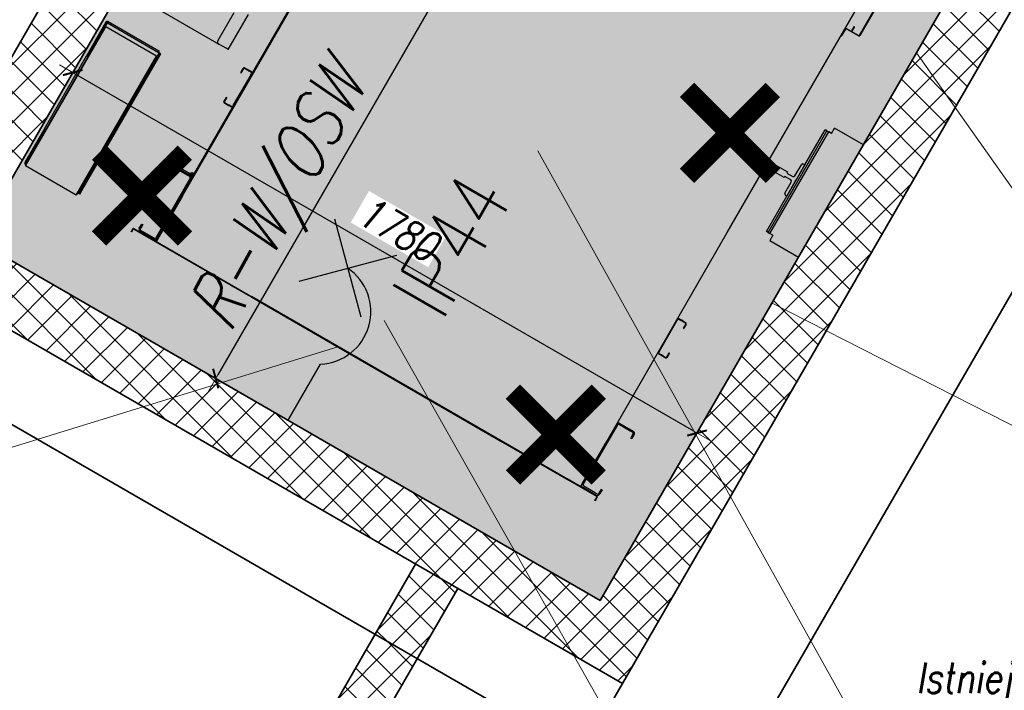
# Model space of a CAD drawing. Header units: millimetres. Extents: x 558 to 31258, y -5755 to 11028.
# Tile 111 of 144: x 23210 to 23453, y 8591 to 8757. Entities that reach past the tile are written whole.
import ezdxf
from ezdxf import colors
from ezdxf.entities.mleader import LeaderData, LeaderLine
from ezdxf.enums import TextEntityAlignment as Align
from ezdxf.math import Vec2, Vec3

# ---------------------------------------------------------------- set-up
doc = ezdxf.new("R2010")
doc.units = ezdxf.units.MM
doc.layers.get('0').update_dxf_attribs({"color": 252})
doc.layers.get('Defpoints').update_dxf_attribs({"color": 252})
for name, color, linetype in [('FBThlon- Ośw. podstawowe', 5, 'Continuous'), ('FBThlon- Trasy elek.', 84, 'Continuous'), ('K_Dzwig', 252, 'Continuous')]:
    doc.layers.add(name, color=color, linetype=linetype)
for name, color, linetype, lineweight in [('K_Grube', 252, 'Continuous', 35), ('K_Kreskowanie', 252, 'Continuous', 5), ('K_Opis_zmienny', 252, 'Continuous', 13), ('K_Wyburzenia', 252, 'Continuous', 5), ('K_Wymiarowanie', 252, 'Continuous', 13)]:
    doc.layers.add(name, color=color, linetype=linetype, lineweight=lineweight)
doc.styles.add('FBThlon - legenda', font='simplex.shx', dxfattribs={"width": 0.8})
doc.styles.add('FBThlon - uziom opis', font='romans.shx', dxfattribs={"width": 0.8, "oblique": 15})
doc.styles.add('ROMANSpochyły', font='romans.shx', dxfattribs={"width": 0.8, "oblique": 15})
doc.styles.add('Zwykły 50', font='romans.shx', dxfattribs={"width": 0.8, "oblique": 10, "height": 7.5})
doc.dimstyles.new('Skala_50', dxfattribs={"dimtxt": 7.5, "dimasz": 1, "dimexe": 1.25, "dimexo": 0.625, "dimgap": 3, "dimtad": 1, "dimdec": 1, "dimlfac": 10, "dimrnd": 0.5, "dimdsep": 46, "dimtxsty": 'Zwykły 50', "dimblk": 'Wymiar', "dimcen": 2.5, "dimse1": 1, "dimse2": 1, "dimazin": 0, "dimtfac": 1, "dimtdec": 1, "dimtix": 1, "dimtmove": 0, "dimatfit": 3, "dimfxl": 0, "dimarcsym": 0})

# ---------------------------------------------------------------- blocks, each defined once
blk = doc.blocks.new('Wymiar')
for p, q in [((0, -5), (0, 5)), ((-3.75, 0), (3.75, 0))]:
    blk.add_line(p, q)
at = {"const_width": 0.5}
blk.add_lwpolyline([(-1.77, -1.77), (1.77, 1.77)], dxfattribs=at)
blk = doc.blocks.new('*D656')
at = {"layer": 'Defpoints', "color": 0}
for p in [(23229.39, 8755.41), (23383.55, 8666.41), (23376.83, 8654.78)]:
    blk.add_point(p, dxfattribs=at)
at = {"layer": 'K_Wymiarowanie', "color": 0, "lineweight": -2, "ltscale": 5}
blk.add_line((23223.55, 8743.28), (23375.97, 8655.28), dxfattribs=at)
at = {"layer": 'K_Wymiarowanie', "color": 0, "linetype": 'ByBlock', "lineweight": -2}
for p, rotation in [((23222.68, 8743.78), 150.0000000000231), ((23376.83, 8654.78), 330.0000000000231)]:
    blk.add_blockref('Wymiar', p, dxfattribs=dict(at, rotation=rotation))
at = {"layer": 'K_Wymiarowanie', "color": 0, "ltscale": 5, "insert": (23303.13, 8705.13), "char_height": 7.5, "attachment_point": 5, "rotation": 330, "style": 'Zwykły 50', "bg_fill": 3, "box_fill_scale": 1.1, "bg_fill_color": 256, "bg_fill_true_color": 13158600, "bg_fill_transparency": 0}
blk.add_mtext('1780', dxfattribs=at)
blk = doc.blocks.new('*D657')
at = {"layer": 'Defpoints', "color": 0}
for p in [(23338.61, 8889.58), (23222.61, 8688.66), (23257.98, 8668.23)]:
    blk.add_point(p, dxfattribs=at)
at = {"layer": 'K_Wymiarowanie', "color": 0, "lineweight": -2, "ltscale": 5}
blk.add_line((23373.48, 8868.29), (23258.48, 8669.1), dxfattribs=at)
at = {"layer": 'K_Wymiarowanie', "color": 0, "linetype": 'ByBlock', "lineweight": -2}
for p, rotation in [((23373.98, 8869.15), 59.99999999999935), ((23257.98, 8668.23), 239.9999999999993)]:
    blk.add_blockref('Wymiar', p, dxfattribs=dict(at, rotation=rotation))
at = {"layer": 'K_Wymiarowanie', "color": 0, "ltscale": 5, "insert": (23310.14, 8772.07), "char_height": 7.5, "attachment_point": 5, "rotation": 60, "style": 'Zwykły 50', "bg_fill": 3, "box_fill_scale": 1.1, "bg_fill_color": 256, "bg_fill_true_color": 13158600, "bg_fill_transparency": 0}
blk.add_mtext('2320', dxfattribs=at)
blk = doc.blocks.new('kabina')
at = {"layer": 'K_Dzwig'}
for p, q in [((17788.31, -7356.88), (17788.31, -7159.85)), ((17909.31, -7252.7), (17909.31, -7172.01)), ((17913.19, -7206.87), (17913.19, -7225.99)), ((17913.31, -7206.87), (17913.31, -7225.99)), ((17910.99, -7224.73), (17910.99, -7224.83)), ((17910.99, -7224.73), (17911.11, -7224.73)), ((17910.99, -7224.83), (17911.11, -7224.83)), ((17910.99, -7224.83), (17910.99, -7225.99)), ((17911.11, -7225.99), (17910.99, -7225.99)), ((17911.11, -7224.83), (17911.11, -7224.73)), ((17911.11, -7225.99), (17911.11, -7224.83)), ((17913.31, -7225.99), (17913.19, -7225.99)), ((17909.31, -7226.35), (17909.43, -7226.35)), ((17909.43, -7228.11), (17909.31, -7228.11)), ((17909.31, -7228.41), (17909.43, -7228.41)), ((17909.43, -7226.35), (17909.43, -7228.11)), ((17909.43, -7228.41), (17909.43, -7228.11)), ((17909.55, -7226.23), (17909.55, -7226.11)), ((17913.07, -7226.11), (17909.55, -7226.11)), ((17913.07, -7226.23), (17909.55, -7226.23)), ((17913.07, -7226.11), (17913.07, -7226.23)), ((17927.57, -7248.91), (17919.36, -7248.91)), ((17919.36, -7250.41), (17919.36, -7248.91)), ((17909.31, -7284.47), (17909.31, -7252.7)), ((17917.56, -7260.41), (17917.56, -7250.41)), ((17918.06, -7250.41), (17917.56, -7250.41)), ((17918.06, -7279.41), (17918.06, -7250.41)), ((17918.06, -7250.41), (17918.56, -7250.41)), ((17918.56, -7279.41), (17918.56, -7250.41)), ((17919.36, -7250.41), (17918.56, -7250.41)), ((17788.01, -7254.61), (17788.01, -7356.88)), ((17916.76, -7263.96), (17916.76, -7260.81)), ((17917.16, -7260.41), (17917.53, -7260.41)), ((17917.53, -7260.41), (17917.53, -7260.38)), ((17917.56, -7260.38), (17917.53, -7260.38)), ((17917.53, -7264.53), (17917.53, -7260.41)), ((17917.53, -7260.41), (17917.56, -7260.41)), ((17917.56, -7260.41), (17917.56, -7269.31)), ((17911.36, -7264.06), (17914.7, -7264.06)), ((17911.36, -7264.53), (17911.36, -7264.06)), ((17911.36, -7265.17), (17911.36, -7264.53)), ((17914.7, -7264.06), (17914.7, -7264.36)), ((17914.7, -7264.36), (17916.36, -7264.36)), ((17917.53, -7265.17), (17917.53, -7264.53)), ((17911.36, -7265.66), (17911.36, -7265.17)), ((17914.7, -7265.66), (17911.36, -7265.66)), ((17914.7, -7265.36), (17914.7, -7265.66)), ((17916.36, -7265.36), (17914.7, -7265.36)), ((17916.76, -7268.91), (17916.76, -7265.76)), ((17917.53, -7269.31), (17917.53, -7265.17)), ((17917.53, -7269.31), (17917.16, -7269.31)), ((17917.53, -7269.38), (17917.53, -7269.31)), ((17917.53, -7269.31), (17917.56, -7269.31)), ((17917.56, -7269.38), (17917.53, -7269.38)), ((17917.56, -7279.41), (17917.56, -7269.31)), ((17918.06, -7279.41), (17917.56, -7279.41)), ((17918.06, -7279.41), (17918.56, -7279.41)), ((17919.36, -7279.41), (17918.31, -7279.41)), ((17919.36, -7279.41), (17919.36, -7280.91)), ((17919.36, -7280.91), (17927.57, -7280.91)), ((17909.31, -7356.88), (17909.31, -7284.47)), ((17776.66, -7306.35), (17776.66, -7298.25)), ((17779.96, -7306.95), (17779.96, -7296.95)), ((17755.76, -7306.95), (17777.26, -7306.95)), ((17779.36, -7306.95), (17777.26, -7306.95)), ((17779.96, -7306.95), (17779.36, -7306.95)), ((17785.51, -7309.09), (17785.63, -7309.09)), ((17785.51, -7310.25), (17785.51, -7309.09)), ((17785.63, -7310.25), (17785.51, -7310.25)), ((17785.51, -7310.25), (17785.51, -7310.35)), ((17785.51, -7310.35), (17785.63, -7310.35)), ((17785.63, -7310.25), (17785.63, -7309.09)), ((17785.63, -7310.35), (17785.63, -7310.25)), ((17785.75, -7308.97), (17785.75, -7308.85)), ((17786.42, -7308.85), (17785.75, -7308.85)), ((17786.42, -7308.97), (17785.75, -7308.97)), ((17786.42, -7308.85), (17786.42, -7308.97)), ((17786.52, -7308.85), (17786.42, -7308.85)), ((17786.42, -7308.97), (17786.52, -7308.97)), ((17786.52, -7308.97), (17786.52, -7308.85)), ((17786.94, -7308.85), (17786.52, -7308.85)), ((17786.94, -7308.97), (17786.52, -7308.97)), ((17787.04, -7308.85), (17786.94, -7308.85)), ((17786.94, -7308.85), (17786.94, -7308.97)), ((17786.94, -7308.97), (17787.04, -7308.97)), ((17787.04, -7308.97), (17787.04, -7308.85)), ((17787.77, -7308.85), (17787.04, -7308.85)), ((17787.77, -7308.97), (17787.04, -7308.97)), ((17787.77, -7308.97), (17787.77, -7308.85)), ((17787.89, -7309.09), (17788.01, -7309.09)), ((17787.89, -7309.45), (17787.89, -7309.09)), ((17788.01, -7309.45), (17787.89, -7309.45)), ((17787.89, -7309.45), (17787.89, -7309.55)), ((17787.89, -7309.55), (17788.01, -7309.55)), ((17787.89, -7309.55), (17787.89, -7318.15)), ((17909.43, -7309.45), (17909.43, -7309.09)), ((17909.43, -7309.55), (17909.43, -7309.45)), ((17909.43, -7318.15), (17909.43, -7309.55)), ((17909.55, -7308.85), (17910.28, -7308.85)), ((17909.55, -7308.97), (17910.28, -7308.97)), ((17910.38, -7308.85), (17910.28, -7308.85)), ((17910.28, -7308.97), (17910.38, -7308.97)), ((17910.8, -7308.85), (17910.38, -7308.85)), ((17910.8, -7308.97), (17910.38, -7308.97)), ((17910.9, -7308.85), (17910.8, -7308.85)), ((17910.8, -7308.97), (17910.9, -7308.97)), ((17911.57, -7308.85), (17910.9, -7308.85)), ((17911.57, -7308.97), (17910.9, -7308.97)), ((17911.69, -7309.09), (17911.69, -7310.25)), ((17911.69, -7310.25), (17911.69, -7310.35)), ((17911.69, -7310.35), (17911.81, -7310.35)), ((17911.81, -7309.09), (17911.81, -7310.25)), ((17911.81, -7310.35), (17911.81, -7310.25)), ((17750.86, -7315.78), (17765.33, -7315.78)), ((17750.86, -7315.78), (17750.86, -7316.18)), ((17750.66, -7316.18), (17750.46, -7316.18)), ((17750.46, -7316.18), (17750.46, -7324.78)), ((17750.66, -7316.18), (17750.66, -7324.78)), ((17750.86, -7316.18), (17765.66, -7316.18)), ((17750.86, -7356.18), (17750.86, -7316.18)), ((17750.96, -7356.88), (17750.96, -7317.18)), ((17765.46, -7317.18), (17750.96, -7317.18)), ((17765.46, -7356.88), (17765.46, -7317.18)), ((17765.66, -7356.18), (17765.66, -7316.18)), ((17765.66, -7316.18), (17765.86, -7316.18)), ((17766.06, -7316.18), (17765.86, -7316.18)), ((17765.86, -7316.18), (17765.86, -7317.18)), ((17765.86, -7317.18), (17766.06, -7317.18)), ((17765.86, -7355.18), (17765.86, -7317.18)), ((17766.06, -7317.18), (17766.06, -7316.18)), ((17766.06, -7355.18), (17766.06, -7317.18)), ((17785.63, -7317.35), (17785.51, -7317.35)), ((17785.51, -7317.35), (17785.51, -7317.45)), ((17785.51, -7317.45), (17785.63, -7317.45)), ((17785.51, -7318.61), (17785.51, -7317.45)), ((17785.63, -7317.45), (17785.63, -7317.35)), ((17785.63, -7318.61), (17785.63, -7317.45)), ((17788.01, -7318.15), (17787.89, -7318.15)), ((17787.89, -7318.15), (17787.89, -7318.25)), ((17787.89, -7318.25), (17788.01, -7318.25)), ((17787.89, -7318.25), (17787.89, -7318.61)), ((17909.43, -7318.25), (17909.43, -7318.15)), ((17909.43, -7318.25), (17909.43, -7318.61)), ((17911.81, -7317.35), (17911.69, -7317.35)), ((17911.69, -7317.35), (17911.69, -7317.45)), ((17911.69, -7317.45), (17911.69, -7318.61)), ((17911.81, -7317.45), (17911.81, -7317.35)), ((17911.81, -7317.45), (17911.81, -7318.61)), ((17785.51, -7318.61), (17785.63, -7318.61)), ((17785.75, -7318.85), (17785.75, -7318.73)), ((17785.75, -7318.73), (17786.42, -7318.73)), ((17785.75, -7318.85), (17786.42, -7318.85)), ((17786.42, -7318.73), (17786.42, -7318.85)), ((17786.52, -7318.73), (17786.42, -7318.73)), ((17786.42, -7318.85), (17786.52, -7318.85)), ((17786.52, -7318.85), (17786.52, -7318.73)), ((17786.52, -7318.73), (17786.94, -7318.73)), ((17786.52, -7318.85), (17786.94, -7318.85)), ((17786.94, -7318.73), (17786.94, -7318.85)), ((17787.04, -7318.73), (17786.94, -7318.73)), ((17786.94, -7318.85), (17787.04, -7318.85)), ((17787.04, -7318.85), (17787.04, -7318.73)), ((17787.77, -7318.73), (17787.04, -7318.73)), ((17787.77, -7318.85), (17787.04, -7318.85)), ((17787.77, -7318.73), (17787.77, -7318.85)), ((17787.89, -7318.61), (17788.01, -7318.61)), ((17909.55, -7318.73), (17910.28, -7318.73)), ((17909.55, -7318.85), (17910.28, -7318.85)), ((17910.38, -7318.73), (17910.28, -7318.73)), ((17910.28, -7318.85), (17910.38, -7318.85)), ((17910.38, -7318.73), (17910.8, -7318.73)), ((17910.38, -7318.85), (17910.8, -7318.85)), ((17910.9, -7318.73), (17910.8, -7318.73)), ((17910.8, -7318.85), (17910.9, -7318.85)), ((17910.9, -7318.73), (17911.57, -7318.73)), ((17910.9, -7318.85), (17911.57, -7318.85)), ((17750.66, -7324.78), (17750.46, -7324.78)), ((17750.46, -7324.78), (17750.46, -7325.78)), ((17750.66, -7325.78), (17750.66, -7324.78)), ((17750.46, -7325.78), (17750.66, -7325.78)), ((17750.46, -7346.58), (17750.46, -7325.78)), ((17787.71, -7337.83), (17787.71, -7337.74)), ((17787.71, -7337.93), (17787.71, -7337.83)), ((17783.01, -7339.83), (17783.01, -7339.13)), ((17783.01, -7340.33), (17783.01, -7339.83)), ((17783.31, -7339.13), (17783.31, -7339.83)), ((17783.31, -7339.83), (17783.31, -7340.33)), ((17783.61, -7338.53), (17784.11, -7338.53)), ((17784.11, -7338.83), (17783.61, -7338.83)), ((17784.11, -7338.53), (17787.41, -7338.53)), ((17784.11, -7338.83), (17787.41, -7338.83)), ((17784.51, -7338.53), (17784.51, -7338.23)), ((17784.51, -7338.23), (17785.01, -7338.23)), ((17785.01, -7338.16), (17786.89, -7338.16)), ((17786.89, -7338.23), (17785.01, -7338.23)), ((17786.89, -7338.23), (17787.3, -7338.23)), ((17787.41, -7338.23), (17787.3, -7338.23)), ((17787.71, -7339.13), (17787.71, -7356.13)), ((17909.61, -7339.13), (17909.31, -7339.13)), ((17909.61, -7356.13), (17909.61, -7339.13)), ((17909.91, -7338.53), (17909.91, -7338.83)), ((17909.91, -7338.53), (17913.21, -7338.53)), ((17909.91, -7338.83), (17913.21, -7338.83)), ((17913.21, -7338.83), (17913.21, -7338.53)), ((17913.21, -7338.53), (17913.71, -7338.53)), ((17913.71, -7338.83), (17913.21, -7338.83)), ((17913.71, -7338.53), (17913.71, -7338.83)), ((17914.31, -7339.13), (17914.01, -7339.13)), ((17914.01, -7339.83), (17914.01, -7339.13)), ((17914.01, -7339.83), (17914.31, -7339.83)), ((17914.01, -7340.33), (17914.01, -7339.83)), ((17914.31, -7339.13), (17914.31, -7339.83)), ((17914.31, -7339.83), (17914.31, -7340.33)), ((17783.31, -7340.33), (17783.01, -7340.33)), ((17914.31, -7340.33), (17914.01, -7340.33)), ((17788.01, -7344.78), (17788.01, -7356.13)), ((17788.31, -7356.87), (17788.31, -7343.82)), ((17909.31, -7356.63), (17909.31, -7343.82)), ((17909.31, -7344.72), (17909.31, -7344.82)), ((17909.31, -7356.13), (17909.31, -7344.82)), ((17750.66, -7346.58), (17750.46, -7346.58)), ((17750.46, -7346.58), (17750.46, -7347.58)), ((17750.46, -7347.58), (17750.66, -7347.58)), ((17750.46, -7347.58), (17750.46, -7356.18)), ((17750.66, -7347.58), (17750.66, -7346.58)), ((17750.66, -7347.58), (17750.66, -7356.18)), ((17750.66, -7356.18), (17750.46, -7356.18)), ((17750.86, -7356.18), (17750.86, -7356.58)), ((17750.86, -7356.18), (17750.96, -7356.18)), ((17750.96, -7356.58), (17750.86, -7356.58)), ((17765.46, -7356.88), (17750.96, -7356.88)), ((17765.46, -7356.18), (17765.66, -7356.18)), ((17765.66, -7356.18), (17765.86, -7356.18)), ((17766.06, -7355.18), (17765.86, -7355.18)), ((17765.86, -7355.18), (17765.86, -7356.18)), ((17765.86, -7356.18), (17766.06, -7356.18)), ((17766.06, -7356.18), (17766.06, -7355.18)), ((17781.69, -7357.58), (17781.69, -7357.12)), ((17781.81, -7357.58), (17781.81, -7357.12)), ((17781.93, -7356.88), (17814.61, -7356.88)), ((17781.93, -7357), (17814.61, -7357)), ((17783.01, -7355.43), (17783.01, -7354.93)), ((17783.01, -7354.93), (17783.31, -7354.93)), ((17783.01, -7356.13), (17783.01, -7355.43)), ((17783.31, -7354.93), (17783.31, -7355.43)), ((17783.31, -7355.43), (17783.31, -7356.13)), ((17783.61, -7356.43), (17784.11, -7356.43)), ((17784.11, -7356.73), (17783.61, -7356.73)), ((17787.41, -7356.43), (17784.11, -7356.43)), ((17788.01, -7356.73), (17784.11, -7356.73)), ((17784.83, -7356.88), (17784.83, -7356.76)), ((17784.83, -7356.76), (17784.97, -7356.76)), ((17784.97, -7356.76), (17787.28, -7356.76)), ((17787.28, -7356.76), (17787.64, -7356.76)), ((17787.64, -7356.76), (17787.89, -7356.76)), ((17787.89, -7356.88), (17787.89, -7356.76)), ((17788.01, -7356.88), (17788.01, -7356.13)), ((17809.73, -7357), (17810.61, -7357)), ((17814.61, -7356.88), (17815.57, -7356.88)), ((17814.61, -7357), (17815.57, -7357)), ((17909.18, -7356.88), (17815.47, -7356.88)), ((17815.57, -7356.88), (17891.11, -7356.88)), ((17815.57, -7357), (17887.11, -7357)), ((17887.11, -7357), (17905.93, -7357)), ((17891.11, -7356.88), (17905.45, -7356.88)), ((17913.95, -7356.88), (17905.45, -7356.88)), ((17913.95, -7357), (17905.93, -7357)), ((17909.31, -7356.01), (17909.31, -7356.64)), ((17909.31, -7356.13), (17909.31, -7356.51)), ((17909.31, -7356.51), (17909.31, -7356.64)), ((17909.31, -7356.64), (17909.31, -7356.88)), ((17909.31, -7356.76), (17910.03, -7356.76)), ((17913.21, -7356.43), (17909.91, -7356.43)), ((17910.03, -7356.76), (17912.34, -7356.76)), ((17912.34, -7356.76), (17913.88, -7356.76)), ((17912.49, -7356.76), (17912.49, -7356.88)), ((17913.21, -7356.43), (17913.71, -7356.43)), ((17914.01, -7355.43), (17914.01, -7354.93)), ((17914.01, -7354.93), (17914.31, -7354.93)), ((17914.01, -7356.13), (17914.01, -7355.43)), ((17914.07, -7357.78), (17914.07, -7357.12)), ((17914.19, -7357.78), (17914.19, -7357.12)), ((17914.31, -7354.93), (17914.31, -7355.43)), ((17914.31, -7355.43), (17914.31, -7356.13)), ((17781.69, -7357.88), (17781.69, -7357.58)), ((17781.81, -7357.88), (17781.69, -7357.88)), ((17781.81, -7357.58), (17781.81, -7357.88)), ((17914.07, -7358.08), (17914.07, -7357.78)), ((17914.19, -7358.08), (17914.07, -7358.08)), ((17914.19, -7357.78), (17914.19, -7358.08))]:
    blk.add_line(p, q, dxfattribs=at)
for centre, radius, start, end in [((17911.23, -7225.99), 0.24, 180, 210), ((17911.23, -7225.99), 0.12, 180, 270), ((17913.07, -7225.99), 0.24, 270, 0), ((17913.07, -7225.99), 0.12, 270, 0), ((17909.55, -7226.35), 0.24, 90, 180), ((17909.55, -7226.35), 0.12, 90, 180), ((17917.16, -7260.81), 0.4, 90, 180), ((17916.36, -7263.96), 0.4, 270, 0), ((17916.36, -7265.76), 0.4, 0, 90), ((17917.16, -7268.91), 0.4, 180, 270), ((17777.26, -7306.35), 0.6, 180, 270), ((17785.75, -7309.09), 0.24, 90, 180), ((17785.75, -7309.09), 0.12, 90, 180), ((17787.77, -7309.09), 0.24, 0, 90), ((17787.77, -7309.09), 0.12, 0, 90), ((17909.55, -7309.09), 0.24, 90, 180), ((17909.55, -7309.09), 0.12, 90, 180), ((17911.57, -7309.09), 0.24, 0, 90), ((17911.57, -7309.09), 0.12, 0, 90), ((17750.86, -7316.18), 0.4, 90, 180), ((17750.86, -7316.18), 0.2, 90, 180), ((17785.75, -7318.61), 0.24, 180, 270), ((17785.75, -7318.61), 0.12, 180, 270), ((17787.77, -7318.61), 0.12, 270, 0), ((17787.77, -7318.61), 0.24, 270, 0), ((17909.55, -7318.61), 0.24, 180, 270), ((17909.55, -7318.61), 0.12, 180, 270), ((17911.57, -7318.61), 0.24, 270, 0), ((17911.57, -7318.61), 0.12, 270, 0), ((17785.01, -7337.66), 0.5, 180, 270), ((17787.71, -7338.23), 0.5, 126.9293, 145.1713), ((17783.61, -7339.13), 0.6, 90, 180), ((17783.61, -7339.13), 0.3, 90, 180), ((17786.89, -7337.66), 0.5, 270, 325.1713), ((17787.41, -7339.13), 0.6, 0, 90), ((17787.41, -7339.13), 0.3, 0, 90), ((17909.91, -7339.13), 0.6, 90, 180), ((17909.91, -7339.13), 0.3, 90, 180), ((17913.71, -7339.13), 0.6, 0, 90), ((17913.71, -7339.13), 0.3, 0, 90), ((17750.86, -7356.18), 0.4, 180, 270), ((17750.86, -7356.18), 0.2, 180, 270), ((17781.93, -7357.12), 0.24, 90, 180), ((17781.93, -7357.12), 0.12, 90, 180), ((17783.61, -7356.13), 0.6, 180, 270), ((17783.61, -7356.13), 0.3, 180, 270), ((17787.41, -7356.13), 0.3, 270, 0), ((17909.91, -7356.13), 0.3, 180, 270), ((17913.71, -7356.13), 0.3, 270, 0), ((17913.44, -7356), 0.872, 299.8967, 351.6756), ((17913.95, -7357.12), 0.24, 0, 90), ((17913.95, -7357.12), 0.12, 0, 90)]:
    blk.add_arc(centre, radius, start, end, dxfattribs=at)
for points, knots in [([(17765.66, -7316.18), (17765.63, -7316.13), (17765.58, -7316.03), (17765.5, -7315.9), (17765.42, -7315.81), (17765.36, -7315.78), (17765.33, -7315.78), (17765.33, -7315.78)], [0, 0, 0, 0, 0.242453, 0.485052, 0.72766, 0.970257, 1, 1, 1, 1]), ([(17788.01, -7337.83), (17788.01, -7337.81), (17788, -7337.78), (17787.97, -7337.75), (17787.91, -7337.73), (17787.84, -7337.73), (17787.75, -7337.73), (17787.64, -7337.75), (17787.53, -7337.78), (17787.45, -7337.81), (17787.41, -7337.83)], [0, 0, 0, 0, 0.12588, 0.248882, 0.370299, 0.491473, 0.613756, 0.738462, 0.86683, 1, 1, 1, 1]), ([(17787.41, -7338.53), (17787.45, -7338.53), (17787.52, -7338.52), (17787.63, -7338.49), (17787.74, -7338.43), (17787.83, -7338.36), (17787.91, -7338.27), (17787.96, -7338.16), (17788, -7338.05), (17788.01, -7337.97), (17788.01, -7337.93)], [0, 0, 0, 0, 0.12588, 0.248882, 0.370299, 0.491473, 0.613756, 0.738462, 0.86683, 1, 1, 1, 1]), ([(17787.41, -7338.23), (17787.43, -7338.23), (17787.46, -7338.22), (17787.52, -7338.21), (17787.57, -7338.18), (17787.62, -7338.14), (17787.66, -7338.1), (17787.69, -7338.04), (17787.7, -7337.98), (17787.71, -7337.95), (17787.71, -7337.93)], [0, 0, 0, 0, 0.137366, 0.262722, 0.379719, 0.492821, 0.606948, 0.726897, 0.856818, 1, 1, 1, 1]), ([(17765.46, -7356.5), (17765.47, -7356.49), (17765.51, -7356.46), (17765.57, -7356.35), (17765.63, -7356.24), (17765.65, -7356.19), (17765.66, -7356.18)], [0, 0, 0, 0, 0.153268, 0.552149, 0.951091, 1, 1, 1, 1])]:
    blk.add_open_spline(points, degree=3, knots=knots, dxfattribs=at)
blk = doc.blocks.new('*U884')
at = {"color": 0}
for points in [[(31.08, 14.84), (48.75, -2.84)], [(31.08, -2.84), (48.75, 14.84)], [(0, 0), (16, 0)]]:
    blk.add_lwpolyline(points, dxfattribs=at)
blk.add_arc((26.95, 7), 13, 212.579, 355.5883, dxfattribs=at)
at = {"color": 0, "insert": (39.92, -5.84), "char_height": 15, "width": 29.5777, "attachment_point": 1, "style": 'FBThlon - legenda'}
blk.add_mtext('IP44', dxfattribs=at)

msp = doc.modelspace()

# ---------------------------------------------------------------- hatches: boundary and pattern name
at = {"layer": 'K_Kreskowanie', "ltscale": 5}
h = msp.add_hatch(dxfattribs=at)
h.set_pattern_fill('ANSI37', color=256, scale=1.6)
h.set_pattern_definition([(45, (2962.861, -2454.189), (-3.5921024, 3.5921024), []), (135, (2962.861, -2454.189), (-3.5921024, -3.5921024), [])])
h.paths.add_polyline_path([(23314.792, 8903.327), (23362.423, 8875.827), (23369.923, 8888.817), (23309.302, 8923.817), (23178.302, 8696.918), (23358.435, 8592.918), (23489.435, 8819.817), (23467.784, 8832.317), (23460.284, 8819.327), (23468.944, 8814.327), (23352.944, 8613.409), (23198.792, 8702.409)])
h = msp.add_hatch(dxfattribs=at)
h.set_pattern_fill('ANSI37', color=256, scale=1.6)
h.set_pattern_definition([(45, (2962.861, -2454.189), (-3.5921024, 3.5921024), []), (135, (2962.861, -2454.189), (-3.5921024, -3.5921024), [])])
h.paths.add_polyline_path([(23317.732, 8616.418), (23307.339, 8622.418), (23297.339, 8605.098), (23307.732, 8599.098)])
h = msp.add_hatch(dxfattribs=at)
h.set_pattern_fill('ANSI37', color=256, scale=1.6)
h.set_pattern_definition([(45, (2962.861, -2454.189), (-3.5921024, 3.5921024), []), (135, (2962.861, -2454.189), (-3.5921024, -3.5921024), [])])
h.paths.add_polyline_path([(22931.336, 8583.161), (23036.991, 8522.161), (23043.991, 8534.285), (22938.336, 8595.285)])
h.paths.add_polyline_path([(23036.991, 8522.161), (23067.302, 8504.661), (23074.302, 8516.785), (23043.991, 8534.285)])
h.paths.add_polyline_path([(23238.435, 8385.072), (23254.435, 8412.785), (23213.732, 8436.285), (23307.732, 8599.098), (23297.339, 8605.098), (23203.339, 8442.285), (23074.302, 8516.785), (23067.302, 8504.661), (23237.043, 8406.661), (23228.043, 8391.072)])
h.paths.add_polyline_path([(23240.167, 8384.072), (23256.167, 8411.785), (23254.435, 8412.785), (23238.435, 8385.072)])
at = {"layer": 'K_Wyburzenia'}
h = msp.add_hatch(dxfattribs=at)
h.set_pattern_fill('AR-CONC', color=256, scale=0.05)
h.set_pattern_definition([(50, (21774.1485, 12065.275), (9.109233, -0.796954), [0.9525, -10.4775]), (355, (21774.1485, 12065.275), (-1.76217, 9.552842), [0.762, -8.38203]), (100.45144, (21774.908, 12065.209), (7.347062, 8.755888), [0.8095, -8.904512]), (46.1842, (21774.148, 12067.815), (13.553952, -2.102116), [1.42875, -15.71625]), (96.63556, (21775.278, 12067.64), (11.870207, 12.371306), [1.21425, -13.35678]), (351.18415, (21774.148, 12067.815), (11.870207, 12.371306), [1.143, -12.572987]), (21, (21775.4185, 12067.18), (7.58072, -5.11326), [0.9525, -10.4775]), (326, (21775.4185, 12067.18), (3.090101, 9.209398), [0.762, -8.382]), (71.45145, (21776.05, 12066.754), (10.67082, 4.096138), [0.8095, -8.904497]), (37.5, (21774.1485, 12065.2752), (0.1544302, 4.227752), [0, -8.2804, 0, -8.509, 0, -8.41375]), (7.5, (21774.1485, 12065.275), (3.340983, 5.009029), [0, -4.8514, 0, -8.0899, 0, -3.20675]), (327.5, (21771.3164, 12065.2752), (6.7795298, -0.2864372), [0, -3.175, 0, -9.906, 0, -13.1445]), (317.5, (21770.0464, 12065.275), (7.406459, 1.271325), [0, -4.1275, 0, -6.5786, 0, -9.3345])])
h.paths.add_polyline_path([(23314.792, 8903.327), (23468.944, 8814.327), (23352.944, 8613.409), (23198.792, 8702.409)])

# ---------------------------------------------------------------- linework, layer by layer
at = {"layer": 'K_Grube', "ltscale": 5}
for p, q in [((23178.302, 8696.918), (23309.302, 8923.817)), ((23198.792, 8702.409), (23314.792, 8903.327)), ((23489.435, 8819.817), (23358.435, 8592.918)), ((23468.944, 8814.327), (23352.944, 8613.409)), ((23352.944, 8613.409), (23198.792, 8702.409)), ((23358.435, 8592.918), (23178.302, 8696.918)), ((23203.339, 8442.285), (23307.339, 8622.418)), ((23213.732, 8436.285), (23317.732, 8616.418))]:
    msp.add_line(p, q, dxfattribs=at)
at = {"layer": 'K_Grube', "ltscale": 0.8}
for p, q in [((23489.435, 8819.817), (23179.935, 8283.747)), ((23519.746, 8802.317), (23210.246, 8266.247)), ((23348.435, 8575.598), (23168.302, 8679.598))]:
    msp.add_line(p, q, dxfattribs=at)
at = {"layer": 'K_Opis_zmienny'}
for p, q in [((23431.039, 8748.672), (23478.859, 8680.849)), ((23430.959, 8556.822), (23337.54, 8724.44)), ((23395.356, 8686.868), (23474.202, 8646.662)), ((23076.714, 8610.964), (23288.133, 8676.028))]:
    msp.add_line(p, q, dxfattribs=at)
at = {"layer": 'K_Wyburzenia'}
msp.add_lwpolyline([(23314.792, 8903.327), (23468.944, 8814.327), (23352.944, 8613.409), (23198.792, 8702.409)], close=True, dxfattribs=at)
at = {"layer": 'K_Wyburzenia', "const_width": 5}
for points in [[(23374.357, 8739.474), (23395.57, 8718.261)], [(23395.57, 8739.474), (23374.357, 8718.261)], [(23229.166, 8723.996), (23250.379, 8702.783)], [(23250.379, 8723.996), (23229.166, 8702.783)], [(23331.357, 8664.996), (23352.57, 8643.783)], [(23352.57, 8664.996), (23331.357, 8643.783)]]:
    msp.add_lwpolyline(points, dxfattribs=at)

# ---------------------------------------------------------------- block references
at = {"layer": 'K_Grube', "rotation": 329.999999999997}
msp.add_blockref('kabina', (11516.626, 23967.44), dxfattribs=at)

# ---------------------------------------------------------------- texts
at = {"layer": 'K_Opis_zmienny', "style": 'Zwykły 50', "oblique": 10, "width": 0.8}
msp.add_text('Istniejący dźwig hydrauliczny do usunięcia', height=7.5, dxfattribs=at).set_placement((23430.959, 8594.322), align=Align.MIDDLE_LEFT)

# ---------------------------------------------------------------- next in the draw order: dimensions: what is measured, and where the dimension line sits
at = {"layer": 'K_Wymiarowanie', "ltscale": 5}
dim = msp.add_aligned_dim(p1=(23229.393, 8755.411), p2=(23383.545, 8666.411), distance=-13.426, dimstyle='Skala_50', dxfattribs=at)
dim.commit()
dim.dimension.update_dxf_attribs({"geometry": '*D656', "text_midpoint": (23303.131, 8705.129)})

# ---------------------------------------------------------------- next in the draw order: dimensions: what is measured, and where the dimension line sits
dim = msp.add_aligned_dim(p1=(23338.608, 8889.577), p2=(23222.608, 8688.659), distance=40.849, dimstyle='Skala_50', dxfattribs=at)
dim.commit()
dim.dimension.update_dxf_attribs({"geometry": '*D657', "text_midpoint": (23310.138, 8772.068)})

# ---------------------------------------------------------------- next in the draw order: linework, layer by layer
at = {"layer": 'K_Opis_zmienny'}
msp.add_line((23399.192, 8506.56), (23299.607, 8682.53), dxfattribs=at)

# ---------------------------------------------------------------- next in the draw order: block references
at = {"layer": 'FBThlon- Ośw. podstawowe', "rotation": 60.00000000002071}
msp.add_blockref('*U884', (23275.868, 8657.909), dxfattribs=at)

# ---------------------------------------------------------------- next in the draw order: texts
at = {"layer": 'FBThlon- Ośw. podstawowe', "insert": (23250.16, 8685.378), "char_height": 13, "width": 70.20612, "attachment_point": 1, "rotation": 61.11641, "style": 'ROMANSpochyły'}
msp.add_mtext('R-W/OSW', dxfattribs=at)

# ---------------------------------------------------------------- next in the draw order: leaders
at = {"layer": 'FBThlon- Trasy elek.', "color": 6}
ml = msp.add_multileader_mtext('Standard', dxfattribs=at)
ml.set_content('Korytko\\Pelektryczne', style='FBThlon - uziom opis')
ml.set_leader_properties()
ml.build(insert=Vec2(0, 0))
ml.multileader.update_dxf_attribs({"arrow_head_size": 10})
ctx = ml.context
ctx.base_point, ctx.char_height, ctx.arrow_head_size, ctx.plane_origin, ctx.plane_x_axis, ctx.plane_y_axis = Vec3(23126.833, 8899.079), 18, 10, Vec3(23237.336, 8720.879), Vec3(0.9083939, -0.4181154), Vec3(0.4181154, 0.9083939)
notes = []
notes.append((ctx, [(0, (1, 1, 0), (23249.06, 8842.821), (-0.9083939, 0.4181154), 8, [(0, [(23282.4, 8881.227), (23249.06, 8842.821)], 0, [])])]))
ctx.mtext.insert, ctx.mtext.text_direction, ctx.mtext.width, ctx.mtext.flow_direction = Vec3(23133.667, 8909.144), Vec3(0.9083939, -0.4181154), 257.82455, 5
for ctx, leaders in notes:
    for number, flags, end, landing, length, lines in leaders:
        leader = LeaderData()
        leader.index, (leader.has_last_leader_line, leader.has_dogleg_vector, leader.attachment_direction) = number, flags
        leader.last_leader_point, leader.dogleg_vector, leader.dogleg_length = Vec3(end), Vec3(landing), length
        for number, points, colour, breaks in lines:
            line = LeaderLine()
            line.index, line.vertices, line.color, line.breaks = number, Vec3.list(points), colors.encode_raw_color(colour), breaks
            leader.lines.append(line)
        ctx.leaders.append(leader)

doc.saveas('drawing.dxf')
